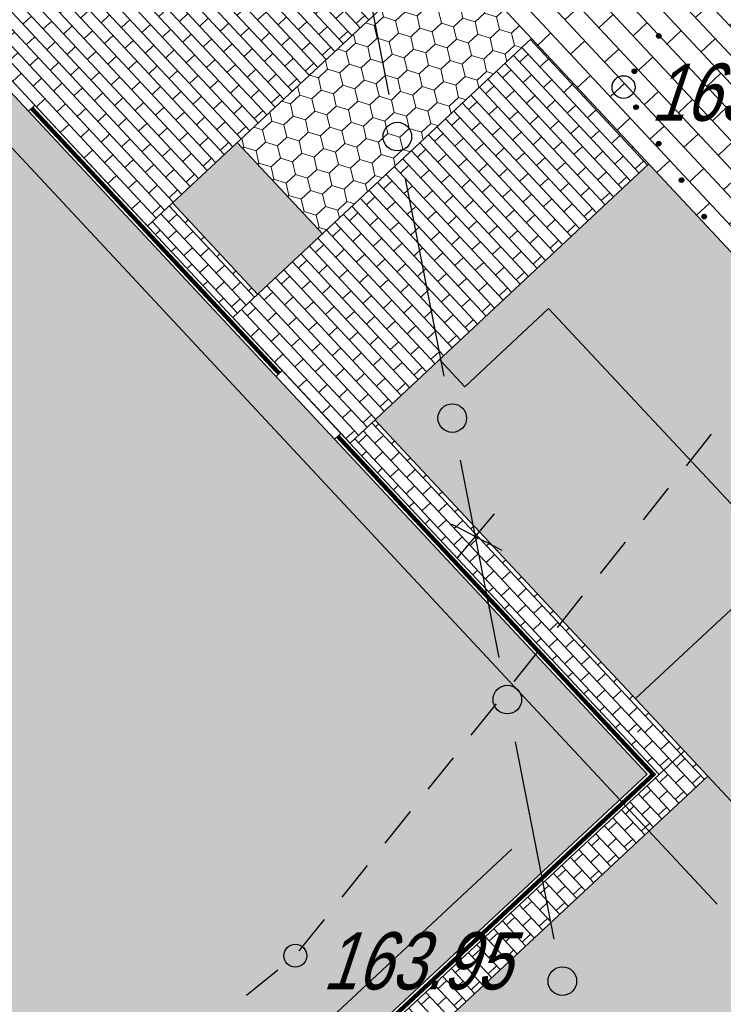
# Model space of a CAD drawing. Header units: millimetres. Extents: x 4385 to 11928, y 17253 to 36963.
# Tile 78 of 256: x 5903 to 5915, y 18568 to 18585. Entities that reach past the tile are written whole.
import ezdxf

# ---------------------------------------------------------------- set-up
doc = ezdxf.new("R2010")
doc.units = ezdxf.units.MM
doc.linetypes.add('ГП_Ботаническая_1 и 2 этап$0$ACAD_ISO04W100', pattern=[30, 24, -3, 0, -3])
for name, color, linetype, lineweight in [('Геоподоснова_34179-21 от 9.08.21$0$Горизонтали', 7, 'Continuous', 25), ('Геоподоснова_34179-21 от 9.08.21$0$Граница растительности и грунта', 7, 'Continuous', 25), ('Геоподоснова_34179-21 от 9.08.21$0$Здания', 7, 'Continuous', 25), ('Геоподоснова_34179-21 от 9.08.21$0$Кабели', 7, 'Continuous', 25), ('ГП_Ботаническая_1 и 2 этап$0$ГП_здан_проект_оси', 50, 'ГП_Ботаническая_1 и 2 этап$0$ACAD_ISO04W100', 15), ('ГП_Ботаническая_1 и 2 этап$0$ГП_тротуары', 210, 'Continuous', 9)]:
    doc.layers.add(name, color=color, linetype=linetype, lineweight=lineweight)
for name, color, linetype, lineweight, true_color in [('ГП_Ботаническая_1 и 2 этап$0$ГП_здан_проект', 7, 'Continuous', 9, 0x000000), ('ГП_Ботаническая_1 и 2 этап$0$ГП_здан_сущ_штриховка', 253, 'Continuous', 0, 0x828282), ('ГП_Ботаническая_1 и 2 этап$0$ГП_мост', 7, 'Continuous', 9, 0x000000)]:
    doc.layers.add(name, color=color, linetype=linetype, lineweight=lineweight, true_color=true_color)
for name, color, linetype, lineweight, true_color, transparency in [('ГП_Ботаническая_1 и 2 этап$0$ГП_озел_проект', 7, 'Continuous', 0, 0xc4cfab, 0.8), ('ГП_Ботаническая_1 и 2 этап$0$ГП_покр_площадки_штриховка', 7, 'Continuous', 0, 0xeba17f, 0.8), ('ГП_Ботаническая_1 и 2 этап$0$ГП_тротуары_штриховка', 7, 'Continuous', 0, 0xffffff, 0.8)]:
    doc.layers.add(name, color=color, linetype=linetype, lineweight=lineweight, true_color=true_color, transparency=transparency)
doc.styles.add('Геоподоснова_34179-21 от 9.08.21$0$Style-RUSSIAN_1251 I 0.32289', font='RUSSIAN_1251.shx', dxfattribs={"oblique": 18.5})

# ---------------------------------------------------------------- blocks, each defined once
blk = doc.blocks.new('Геоподоснова_34179-21 от 9.08.21$0$msdElementTypeShape_11')
at = {"layer": 'Геоподоснова_34179-21 от 9.08.21$0$Здания', "color": 7, "linetype": 'Continuous', "lineweight": 25}
for p, q in [((10.835, 46.197), (11.274, 46.748)), ((10.083, 45.255), (10.523, 45.807)), ((9.331, 44.314), (9.771, 44.865)), ((8.58, 43.372), (9.02, 43.923)), ((7.828, 42.43), (8.268, 42.981)), ((7.077, 41.488), (7.516, 42.039)), ((6.325, 40.546), (6.765, 41.097)), ((5.574, 39.604), (6.013, 40.155)), ((4.822, 38.662), (5.262, 39.213)), ((4.07, 37.72), (4.51, 38.271)), ((3.149, 36.947), (3.698, 37.39))]:
    blk.add_line(p, q, dxfattribs=at)
blk = doc.blocks.new('Геоподоснова_34179-21 от 9.08.21$0$msdElementTypeLineString_136')
at = {"layer": 'Геоподоснова_34179-21 от 9.08.21$0$Граница растительности и грунта', "color": 7, "linetype": 'Continuous', "lineweight": 25}
for p, q in [((0.618, 5.419), (0.648, 5.464)), ((0.618, 5.429), (0.64, 5.46)), ((0.62, 5.413), (0.655, 5.464)), ((0.62, 5.44), (0.625, 5.447)), ((0.621, 5.407), (0.661, 5.465)), ((0.624, 5.403), (0.666, 5.464)), ((0.628, 5.399), (0.671, 5.462)), ((0.631, 5.395), (0.676, 5.46)), ((0.635, 5.392), (0.68, 5.458)), ((0.64, 5.39), (0.684, 5.454)), ((0.644, 5.388), (0.687, 5.449)), ((0.65, 5.386), (0.69, 5.446)), ((0.655, 5.386), (0.693, 5.44)), ((0.662, 5.387), (0.695, 5.434)), ((0.668, 5.387), (0.697, 5.428)), ((0.678, 5.392), (0.695, 5.417)), ((0.192, 4.802), (0.223, 4.846)), ((0.192, 4.811), (0.214, 4.843)), ((0.194, 4.796), (0.229, 4.847)), ((0.194, 4.822), (0.199, 4.83)), ((0.196, 4.79), (0.235, 4.847)), ((0.199, 4.785), (0.241, 4.846)), ((0.202, 4.781), (0.245, 4.844)), ((0.206, 4.778), (0.25, 4.842)), ((0.209, 4.774), (0.255, 4.84)), ((0.214, 4.772), (0.258, 4.836)), ((0.219, 4.77), (0.261, 4.832)), ((0.224, 4.769), (0.265, 4.828)), ((0.23, 4.769), (0.267, 4.823)), ((0.236, 4.769), (0.269, 4.817)), ((0.243, 4.769), (0.271, 4.811)), ((0.252, 4.775), (0.269, 4.8)), ((0.25, 4.141), (0.221, 4.187)), ((0.241, 4.145), (0.221, 4.178)), ((0.256, 4.141), (0.223, 4.193)), ((0.262, 4.14), (0.225, 4.199)), ((0.232, 4.151), (0.227, 4.159)), ((0.268, 4.141), (0.229, 4.204)), ((0.273, 4.143), (0.232, 4.207)), ((0.277, 4.144), (0.236, 4.211)), ((0.282, 4.146), (0.24, 4.214)), ((0.286, 4.15), (0.245, 4.216)), ((0.289, 4.153), (0.25, 4.217)), ((0.293, 4.157), (0.255, 4.219)), ((0.295, 4.163), (0.26, 4.219)), ((0.297, 4.169), (0.267, 4.218)), ((0.3, 4.175), (0.273, 4.217)), ((0.299, 4.186), (0.283, 4.211)), ((0.646, 3.505), (0.618, 3.55)), ((0.638, 3.509), (0.618, 3.541)), ((0.652, 3.504), (0.62, 3.556)), ((0.659, 3.503), (0.622, 3.563)), ((0.628, 3.515), (0.623, 3.522)), ((0.664, 3.504), (0.625, 3.567)), ((0.669, 3.506), (0.629, 3.57)), ((0.674, 3.508), (0.632, 3.574)), ((0.678, 3.509), (0.636, 3.577)), ((0.682, 3.513), (0.641, 3.579)), ((0.686, 3.516), (0.646, 3.58)), ((0.689, 3.521), (0.651, 3.582)), ((0.692, 3.526), (0.657, 3.582)), ((0.694, 3.532), (0.663, 3.581)), ((0.696, 3.538), (0.67, 3.58)), ((0.695, 3.549), (0.679, 3.575)), ((1.055, 2.866), (1.018, 2.926)), ((1.06, 2.867), (1.021, 2.93)), ((1.065, 2.869), (1.025, 2.934)), ((1.07, 2.871), (1.029, 2.937)), ((1.075, 2.873), (1.033, 2.941)), ((1.078, 2.876), (1.037, 2.942)), ((1.082, 2.88), (1.043, 2.943)), ((1.085, 2.884), (1.047, 2.945)), ((1.088, 2.889), (1.053, 2.945)), ((1.09, 2.895), (1.06, 2.944)), ((1.092, 2.901), (1.066, 2.944)), ((1.091, 2.912), (1.075, 2.938)), ((1.042, 2.868), (1.014, 2.914)), ((1.034, 2.872), (1.014, 2.904)), ((1.049, 2.867), (1.016, 2.92)), ((1.024, 2.878), (1.02, 2.886)), ((1.439, 2.231), (1.41, 2.277)), ((1.43, 2.235), (1.41, 2.268)), ((1.445, 2.23), (1.412, 2.283)), ((1.452, 2.23), (1.415, 2.289)), ((1.421, 2.241), (1.416, 2.249)), ((1.457, 2.231), (1.418, 2.293)), ((1.462, 2.232), (1.421, 2.297)), ((1.466, 2.234), (1.425, 2.3)), ((1.471, 2.236), (1.429, 2.304)), ((1.475, 2.239), (1.434, 2.306)), ((1.479, 2.243), (1.439, 2.307)), ((1.482, 2.247), (1.444, 2.308)), ((1.484, 2.253), (1.45, 2.309)), ((1.487, 2.259), (1.456, 2.308)), ((1.489, 2.265), (1.462, 2.307)), ((1.488, 2.276), (1.472, 2.301))]:
    blk.add_line(p, q, dxfattribs=at)
for centre in [(0.657, 5.425), (0.231, 4.808), (0.26, 4.18), (0.656, 3.543), (1.053, 2.906), (1.449, 2.269)]:
    blk.add_circle(centre, 0.04, dxfattribs=at)
blk = doc.blocks.new('Геоподоснова_34179-21 от 9.08.21$0$PIKET_472')
at = {"layer": 'Геоподоснова_34179-21 от 9.08.21$0$Горизонтали', "color": 7, "linetype": 'Continuous', "lineweight": 25}
blk.add_arc((0, 0), 0.2, 0, 360, dxfattribs=at)
blk = doc.blocks.new('Геоподоснова_34179-21 от 9.08.21$0$PIKET_474')
at = {"layer": 'Геоподоснова_34179-21 от 9.08.21$0$Горизонтали', "color": 7, "linetype": 'Continuous', "lineweight": 25}
blk.add_arc((0, 0), 0.2, 0, 360, dxfattribs=at)
blk = doc.blocks.new('Геоподоснова_34179-21 от 9.08.21$0$msdElementTypeLineString_853')
at = {"layer": 'Геоподоснова_34179-21 от 9.08.21$0$Кабели', "color": 10, "linetype": 'Continuous', "lineweight": 25}
for p, q in [((10.766, 36.141), (10.093, 39.588)), ((12.687, 26.303), (12.014, 29.75)), ((13.648, 21.384), (12.975, 24.831))]:
    blk.add_line(p, q, dxfattribs=at)
at = {"layer": 'Геоподоснова_34179-21 от 9.08.21$0$Кабели', "color": 10, "linetype": 'Continuous', "lineweight": 25, "flags": 128}
blk.add_lwpolyline([(11.727, 31.222), (11.19, 33.97), (11.053, 34.669)], dxfattribs=at)
at = {"layer": 'Геоподоснова_34179-21 от 9.08.21$0$Кабели', "color": 10, "linetype": 'Continuous', "lineweight": 25}
for centre in [(10.91, 35.405), (11.87, 30.486), (12.831, 25.567), (13.792, 20.648)]:
    blk.add_circle(centre, 0.25, dxfattribs=at)
blk = doc.blocks.new('Геоподоснова_34179-21 от 9.08.21$0$msdElementTypeLineString_854')
at = {"layer": 'Геоподоснова_34179-21 от 9.08.21$0$Кабели', "color": 1, "linetype": 'Continuous', "lineweight": 25}
for p, q in [((12.122, 28.206), (12.766, 28.972)), ((12.005, 28.795), (12.893, 28.334))]:
    blk.add_line(p, q, dxfattribs=at)
blk = doc.blocks.new('Геоподоснова_34179-21 от 9.08.21$0$msdElementTypeMultiLine_527')
at = {"layer": 'Геоподоснова_34179-21 от 9.08.21$0$Кабели', "color": 1, "linetype": 'Continuous', "lineweight": 25}
for name, p in [('Геоподоснова_34179-21 от 9.08.21$0$msdElementTypeLineString_854', (0, 0)), ('Геоподоснова_34179-21 от 9.08.21$0$msdElementTypeLineString_853', (0.157, 0.157))]:
    blk.add_blockref(name, p, dxfattribs=at)
blk = doc.blocks.new('Геоподоснова_34179-21 от 9.08.21')
at = {"layer": 'Геоподоснова_34179-21 от 9.08.21$0$Горизонтали', "color": 7, "linetype": 'Continuous', "lineweight": 25}
for name, p in [('Геоподоснова_34179-21 от 9.08.21$0$PIKET_474', (5913.706, 18584.21)), ('Геоподоснова_34179-21 от 9.08.21$0$PIKET_472', (5907.973, 18569.032))]:
    blk.add_blockref(name, p, dxfattribs=at)
at = {"layer": 'Геоподоснова_34179-21 от 9.08.21$0$Граница растительности и грунта', "color": 7, "linetype": 'Continuous', "lineweight": 25}
blk.add_blockref('Геоподоснова_34179-21 от 9.08.21$0$msdElementTypeLineString_136', (5913.665, 18579.679), dxfattribs=at)
at = {"layer": 'Геоподоснова_34179-21 от 9.08.21$0$Здания', "color": 7, "linetype": 'Continuous', "lineweight": 25}
blk.add_blockref('Геоподоснова_34179-21 от 9.08.21$0$msdElementTypeShape_11', (5903.97, 18531.396), dxfattribs=at)
at = {"layer": 'Геоподоснова_34179-21 от 9.08.21$0$Кабели', "color": 10, "linetype": 'Continuous', "lineweight": 25}
blk.add_blockref('Геоподоснова_34179-21 от 9.08.21$0$msdElementTypeMultiLine_527', (5898.688, 18547.783), dxfattribs=at)
at = {"layer": 'Геоподоснова_34179-21 от 9.08.21$0$Горизонтали', "color": 7, "linetype": 'Continuous', "lineweight": 25, "style": 'Геоподоснова_34179-21 от 9.08.21$0$Style-RUSSIAN_1251 I 0.32289', "oblique": 18.5, "width": 0.799996}
for s, p in [('163.66', (5914.177, 18583.622)), ('163.95', (5908.444, 18568.443))]:
    blk.add_text(s, height=1, dxfattribs=at).set_placement(p)
blk = doc.blocks.new('ГП_Ботаническая_1 и 2 этап$0$Мост')
at = {"layer": 'ГП_Ботаническая_1 и 2 этап$0$ГП_мост', "true_color": 0x939598}
h = blk.add_hatch(color=252, dxfattribs=at)
h.dxf.hatch_style = 1
edge = h.paths.add_edge_path()
edge.add_arc((5942.192, 18569.634), 0.189, 0, 360)
edge = h.paths.add_edge_path()
edge.add_arc((5941.991, 18573.599), 0.189, 0, 360)
edge = h.paths.add_edge_path()
edge.add_arc((5892.036, 18522.275), 0.189, 0, 360)
edge = h.paths.add_edge_path()
edge.add_arc((5893.039, 18526.07), 0.189, 0, 360)
edge = h.paths.add_edge_path()
edge.add_arc((5889.574, 18525.329), 0.189, 0, 360)
edge = h.paths.add_edge_path()
edge.add_arc((5890.666, 18528.715), 0.189, 0, 360)
edge = h.paths.add_edge_path()
edge.add_arc((5893.612, 18530.311), 0.189, 0, 360)
edge = h.paths.add_edge_path()
edge.add_arc((5889.991, 18537.598), 0.189, 0, 360)
edge = h.paths.add_edge_path()
edge.add_arc((5887.335, 18540.675), 0.189, 0, 360)
edge = h.paths.add_edge_path()
edge.add_arc((5890.894, 18543.51), 0.189, 0, 360)
edge = h.paths.add_edge_path()
edge.add_arc((5890.496, 18547.501), 0.189, 0, 360)
edge = h.paths.add_edge_path()
edge.add_arc((5905.472, 18541.716), 0.189, 0, 360)
edge = h.paths.add_edge_path()
edge.add_arc((5909.533, 18540.147), 0.189, 0, 360)
edge = h.paths.add_edge_path()
edge.add_arc((5916.569, 18542.532), 0.189, 0, 360)
edge = h.paths.add_edge_path()
edge.add_arc((5920.103, 18544.48), 0.189, 0, 360)
edge = h.paths.add_edge_path()
edge.add_arc((5923.728, 18548.459), 0.189, 0, 360)
edge = h.paths.add_edge_path()
edge.add_arc((5925.962, 18553.08), 0.189, 0, 360)
edge = h.paths.add_edge_path()
edge.add_arc((5927.259, 18557.532), 0.189, 0, 360)
edge = h.paths.add_edge_path()
edge.add_arc((5929.147, 18561.126), 0.189, 0, 360)
edge = h.paths.add_edge_path()
edge.add_arc((5933.625, 18563.177), 0.189, 0, 360)
edge = h.paths.add_edge_path()
edge.add_arc((5936.912, 18563.27), 0.189, 0, 360)
edge = h.paths.add_edge_path()
edge.add_arc((5938.981, 18561.498), 0.189, 0, 360)
edge = h.paths.add_edge_path()
edge.add_arc((5943.798, 18564.843), 0.189, 0, 360)
edge = h.paths.add_edge_path()
edge.add_arc((5938.653, 18566.365), 0.189, 0, 360)
edge = h.paths.add_edge_path()
edge.add_arc((5946.403, 18570.622), 0.189, 0, 360)
edge = h.paths.add_edge_path()
edge.add_arc((5946.727, 18575.524), 0.189, 0, 360)
edge = h.paths.add_edge_path()
edge.add_arc((5945.193, 18575.293), 0.189, 0, 360)
edge = h.paths.add_edge_path()
edge.add_arc((5942.305, 18577.04), 0.189, 0, 360)
edge = h.paths.add_edge_path()
edge.add_arc((5944.684, 18579.228), 0.189, 0, 360)
edge = h.paths.add_edge_path()
edge.add_arc((5946.903, 18580.816), 0.189, 0, 360)
edge = h.paths.add_edge_path()
edge.add_arc((5949.424, 18581.362), 0.189, 0, 360)
edge = h.paths.add_edge_path()
edge.add_arc((5951.724, 18581.306), 0.189, 0, 360)
edge = h.paths.add_edge_path()
edge.add_arc((5960.046, 18585.285), 0.189, 0, 360)
edge = h.paths.add_edge_path()
edge.add_arc((5958.626, 18586.859), 0.189, 0, 360)
edge = h.paths.add_edge_path()
edge.add_arc((5963.787, 18587.061), 0.189, 0, 360)
edge = h.paths.add_edge_path()
edge.add_arc((5963.827, 18589.972), 0.189, 0, 360)
edge = h.paths.add_edge_path()
edge.add_arc((5963.901, 18592.099), 0.189, 0, 360)
edge = h.paths.add_edge_path()
edge.add_arc((5962.721, 18593.364), 0.189, 0, 360)
edge = h.paths.add_edge_path()
edge.add_arc((5966.727, 18597.097), 0.189, 0, 360)
edge = h.paths.add_edge_path()
edge.add_arc((5957.871, 18598.564), 0.189, 0, 360)
edge = h.paths.add_edge_path()
edge.add_arc((5961.871, 18602.302), 0.189, 0, 360)
edge = h.paths.add_edge_path()
edge.add_arc((5965.868, 18606.022), 0.189, 0, 360)
edge = h.paths.add_edge_path()
edge.add_arc((5967.234, 18608.534), 0.189, 0, 360)
edge = h.paths.add_edge_path()
edge.add_arc((5968.257, 18607.437), 0.189, 0, 360)
edge = h.paths.add_edge_path()
edge.add_arc((5970.122, 18611.228), 0.189, 0, 360)
edge = h.paths.add_edge_path()
edge.add_arc((5971.146, 18610.131), 0.189, 0, 360)
edge = h.paths.add_edge_path()
edge.add_arc((5974.351, 18606.694), 0.189, 0, 360)
edge = h.paths.add_edge_path()
edge.add_arc((5975.374, 18605.597), 0.189, 0, 360)
edge = h.paths.add_edge_path()
edge.add_arc((5971.463, 18604), 0.189, 0, 360)
edge = h.paths.add_edge_path()
edge.add_arc((5972.486, 18602.903), 0.189, 0, 360)
edge = h.paths.add_edge_path()
edge.add_arc((5970.717, 18600.823), 0.189, 0, 360)
edge = h.paths.add_edge_path()
edge.add_arc((5941.631, 18559.164), 0.163, 223.0478, 403.0478)
edge.add_arc((5941.631, 18559.164), 0.163, 43.0478, 223.0478)
edge = h.paths.add_edge_path()
edge.add_arc((5942.918, 18561.665), 0.163, 223.0478, 403.0478)
edge.add_arc((5942.918, 18561.665), 0.163, 43.0478, 223.0478)
edge = h.paths.add_edge_path()
edge.add_arc((5945.3, 18560.193), 0.163, 223.0478, 403.0478)
edge.add_arc((5945.3, 18560.193), 0.163, 43.0478, 223.0478)
edge = h.paths.add_edge_path()
edge.add_arc((5948.429, 18561.496), 0.163, 43.0478, 223.0478)
edge.add_arc((5948.429, 18561.496), 0.163, 223.0478, 403.0478)
edge = h.paths.add_edge_path()
edge.add_arc((5949.966, 18563.616), 0.163, 43.0478, 223.0478)
edge.add_arc((5949.966, 18563.616), 0.163, 223.0478, 403.0478)
edge = h.paths.add_edge_path()
edge.add_arc((5947, 18566.006), 0.163, 223.0478, 403.0478)
edge.add_arc((5947, 18566.006), 0.163, 43.0478, 223.0478)
edge = h.paths.add_edge_path()
edge.add_arc((5945.802, 18562.815), 0.188, 223.005, 403.005)
edge.add_arc((5945.802, 18562.815), 0.188, 43.005, 223.005)
edge = h.paths.add_edge_path()
edge.add_line((5945.635, 18562.908), (5944.492, 18563.549))
blk = doc.blocks.new('ГП_Ботаническая_1 и 2 этап')
at = {"layer": 'ГП_Ботаническая_1 и 2 этап$0$ГП_здан_сущ_штриховка'}
h = blk.add_hatch(color=256, dxfattribs=at)
h.dxf.hatch_style = 1
h.paths.add_polyline_path([(5893.662, 18564.727), (5892.014, 18566.493), (5889.711, 18564.344), (5887.363, 18566.862), (5885.097, 18569.291), (5883.507, 18570.996), (5879.559, 18575.229), (5877.58, 18577.35), (5877.41, 18577.533), (5874.035, 18581.152), (5871.428, 18583.947), (5866.573, 18589.152), (5865.777, 18590.019), (5882.737, 18605.851), (5889.022, 18599.112), (5903.311, 18583.791), (5908.659, 18578.058), (5914.119, 18572.204), (5905.212, 18563.896), (5902.62, 18566.675), (5896.857, 18561.3)])
h.paths.add_polyline_path([(5944.637, 18641.526), (5943.614, 18642.623), (5940.016, 18646.481), (5936.76, 18643.462), (5924.3, 18631.823), (5948.661, 18605.704), (5950.124, 18607.068), (5951.078, 18606.045), (5952.67, 18604.338), (5951.212, 18602.982), (5954.413, 18599.537), (5961.284, 18605.945), (5962.673, 18607.241), (5970.129, 18614.194), (5967.012, 18617.536), (5964.8, 18615.473), (5963.122, 18617.272), (5962.207, 18618.253), (5964.419, 18620.316), (5961.688, 18623.244), (5952.685, 18632.897)])
h.paths.add_polyline_path([(5928.11, 18648.271), (5916.621, 18637.535), (5904.565, 18650.461), (5903.056, 18652.079), (5902.887, 18652.26), (5897.266, 18658.287), (5894.065, 18661.719), (5896.127, 18663.643), (5890.255, 18669.939), (5895.162, 18674.516), (5892.52, 18677.348), (5893.14, 18677.925), (5897.438, 18681.934), (5902.553, 18686.648), (5906.697, 18682.205), (5913.814, 18674.574), (5921.147, 18666.712), (5933.594, 18653.366)])
at = {"layer": 'ГП_Ботаническая_1 и 2 этап$0$ГП_озел_проект', "true_color": 0x4d4d4d}
h = blk.add_hatch(dxfattribs=at)
h.set_pattern_fill('HONEY', color=251, scale=0.07, angle=43.004992)
h.paths.add_polyline_path([(5912.098, 18585.061), (5910.614, 18586.653), (5906.955, 18583.241), (5908.445, 18581.644)])
at = {"layer": 'ГП_Ботаническая_1 и 2 этап$0$ГП_озел_проект'}
h = blk.add_hatch(color=256, dxfattribs=at)
h.dxf.hatch_style = 1
h.paths.add_polyline_path([(5908.445, 18581.644), (5906.955, 18583.241), (5905.826, 18582.187), (5907.317, 18580.589)])
at = {"layer": 'ГП_Ботаническая_1 и 2 этап$0$ГП_озел_проект', "true_color": 0x4d4d4d}
h = blk.add_hatch(dxfattribs=at)
h.set_pattern_fill('HONEY', color=251, scale=0.07, angle=43.005)
h.set_pattern_definition([(86.01, (5908.44318, 18566.49328), (-0.1688105, 0.3459598), [0.22225, -0.4445]), (206.01, (5908.44318, 18566.49328), (-0.2152047, -0.3191741), [0.22225, -0.4445]), (146.01, (5908.44318, 18566.49328), (-0.3840153, 0.0267857), [-0.4445, 0.22225])])
h.paths.add_polyline_path([(5910.491, 18579.45), (5914.145, 18582.867), (5925.719, 18570.46), (5902.929, 18549.204), (5898.168, 18554.328), (5899.481, 18555.555), (5901.517, 18553.357), (5918.202, 18568.918), (5913.912, 18573.526), (5916.505, 18575.941), (5912.394, 18580.336), (5910.935, 18578.975)])
at = {"layer": 'ГП_Ботаническая_1 и 2 этап$0$ГП_озел_проект'}
h = blk.add_hatch(color=256, dxfattribs=at)
h.dxf.hatch_style = 1
h.paths.add_polyline_path([(5912.397, 18580.339), (5910.935, 18578.974), (5910.491, 18579.449), (5909.363, 18578.395), (5913.912, 18573.526), (5916.505, 18575.941)])
h = blk.add_hatch(color=256, dxfattribs=at)
h.dxf.hatch_style = 1
h.paths.add_polyline_path([(5918.202, 18568.918), (5915.177, 18572.172), (5905.168, 18562.836), (5904.758, 18563.275), (5897.138, 18556.168), (5894.944, 18558.521), (5894.576, 18558.178), (5898.163, 18554.324), (5899.481, 18555.555), (5901.521, 18553.361)])
h.paths.add_polyline_path([(5905.851, 18558.19, -0.037589), (5904.501, 18556.743, -0.305781), (5901.03, 18556.058, -0.495667), (5900.567, 18558.186, -0.206196), (5902.657, 18559.234), (5905.363, 18559.348, -0.642061)], flags=16)
h.paths.add_polyline_path([(5905.022, 18557.984, -0.024396), (5904.154, 18557.103, -0.305828), (5901.234, 18556.515, -0.493107), (5900.948, 18557.863, -0.205974), (5902.682, 18558.735), (5904.628, 18558.816, -0.662977)], flags=0)
h.paths.add_polyline_path([(5904.132, 18557.773, -0.009243), (5903.806, 18557.462, -0.267566), (5901.727, 18556.876, -0.597949), (5901.513, 18557.731, -0.170627), (5902.708, 18558.235), (5903.908, 18558.286, -0.685384)], flags=16)
h.paths.add_polyline_path([(5905.363, 18559.348), (5902.657, 18559.234, 0.206196), (5900.567, 18558.186, 0.495667), (5901.03, 18556.058, 0.305781), (5904.501, 18556.743, 0.037589), (5905.851, 18558.19, 0.642061)], flags=16)
h.paths.add_polyline_path([(5904.758, 18563.275), (5904.599, 18563.446), (5899.875, 18561.342), (5897.138, 18556.168)], flags=17)
h.paths.add_polyline_path([(5902.564, 18565.628), (5901.732, 18564.852), (5899.875, 18561.342), (5904.599, 18563.446)], flags=17)
h.paths.add_polyline_path([(5901.732, 18564.852), (5897.238, 18560.661), (5896.224, 18559.715), (5899.875, 18561.342)], flags=17)
h.paths.add_polyline_path([(5899.875, 18561.342), (5896.224, 18559.715), (5894.944, 18558.521), (5897.138, 18556.168)], flags=17)
at = {"layer": 'ГП_Ботаническая_1 и 2 этап$0$ГП_покр_площадки_штриховка', "true_color": 0x000000}
h = blk.add_hatch(dxfattribs=at)
h.set_pattern_fill('AR-SAND', color=18, scale=0.03, angle=29)
edge = h.paths.add_edge_path()
edge.add_arc((5973.15, 18618.935), 55.831, 200.7125, 202.3505, ccw=False)
edge.add_arc((5990.628, 18621.965), 73.328, 190.95422, 198.09626, ccw=False)
edge.add_line((5918.636, 18608.031), (5907.337, 18597.493))
edge.add_line((5907.337, 18597.493), (5913.422, 18590.969))
edge.add_line((5913.422, 18590.969), (5923.726, 18595.522))
edge.add_arc((5925.584, 18599.621), 4.5, 205.2126, 245.6159, ccw=False)
h.paths.add_polyline_path([(5917.073, 18604.407), (5917.572, 18603.887), (5918.037, 18603.348)], flags=16)
edge = h.paths.add_edge_path()
edge.add_line((5933.023, 18583.845), (5931.948, 18585.015))
edge.add_line((5931.948, 18585.015), (5935.271, 18588.182))
edge.add_arc((5932.239, 18591.227), 4.297, 314.8745, 352.1256)
edge.add_arc((5932.2, 18591.24), 4.338, 352.0371, 381.6019)
edge.add_line((5936.233, 18592.836), (5940.558, 18596.783))
edge.add_line((5940.558, 18596.783), (5937.963, 18599.57))
edge.add_arc((5936.691, 18598.423), 1.712, -316.1152, 42.0528, ccw=False)
edge.add_line((5937.925, 18599.61), (5935.344, 18602.381))
edge.add_line((5935.344, 18602.381), (5928.75, 18596.422))
edge.add_line((5928.75, 18596.422), (5925.203, 18589.634))
edge.add_line((5925.203, 18589.634), (5924.558, 18588.411))
edge.add_line((5924.558, 18588.411), (5921.399, 18582.417))
edge.add_line((5921.399, 18582.417), (5926.133, 18577.341))
edge.add_line((5926.133, 18577.341), (5927.323, 18578.454))
edge.add_line((5927.323, 18578.454), (5928.942, 18576.713))
edge.add_line((5928.942, 18576.713), (5933.443, 18580.919))
edge.add_line((5933.443, 18580.919), (5931.745, 18582.725))
edge.add_line((5931.745, 18582.725), (5933.023, 18583.845))
edge = h.paths.add_edge_path()
edge.add_line((5925.203, 18589.634), (5928.75, 18596.422))
edge.add_arc((5925.584, 18599.621), 4.5, 298.1688, 314.7025, ccw=False)
edge.add_arc((5925.584, 18599.621), 4.5, 245.6159, 298.1688, ccw=False)
edge.add_line((5923.726, 18595.522), (5913.422, 18590.969))
edge.add_line((5913.422, 18590.969), (5921.399, 18582.417))
edge.add_line((5921.399, 18582.417), (5924.558, 18588.411))
edge.add_line((5924.558, 18588.411), (5925.203, 18589.634))
at = {"layer": 'ГП_Ботаническая_1 и 2 этап$0$ГП_тротуары_штриховка', "true_color": 0x333333}
h = blk.add_hatch(dxfattribs=at)
h.set_pattern_fill('AR-BRSTD', color=250, scale=0.005, angle=313)
h.set_pattern_definition([(313, (-162.6569, 189.13218), (0.247716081, 0.2309989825), []), (43, (-162.6569, 189.1322), (-0.098739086, 0.602526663), [0.338709, -0.338709])])
edge = h.paths.add_edge_path()
edge.add_line((5956.748, 18588.244), (5959.677, 18590.976))
edge.add_line((5959.677, 18590.976), (5958.17, 18592.592))
edge.add_line((5958.17, 18592.592), (5959.888, 18594.194))
edge.add_line((5959.888, 18594.194), (5977.442, 18610.566))
edge.add_line((5977.442, 18610.566), (5973.384, 18614.917))
edge.add_line((5973.384, 18614.917), (5970.204, 18611.951))
edge.add_line((5970.204, 18611.951), (5957.202, 18599.824))
edge.add_line((5957.202, 18599.824), (5951.194, 18594.22))
edge.add_line((5951.194, 18594.22), (5948.872, 18596.71))
edge.add_line((5948.872, 18596.71), (5931.774, 18615.042))
edge.add_line((5931.774, 18615.042), (5921.398, 18626.167))
edge.add_line((5921.398, 18626.167), (5918.334, 18629.453))
edge.add_line((5918.334, 18629.453), (5940.543, 18650.129))
edge.add_line((5940.543, 18650.129), (5940.541, 18650.131))
edge.add_line((5940.541, 18650.131), (5937.675, 18653.202))
edge.add_line((5937.675, 18653.202), (5915.483, 18632.543))
edge.add_line((5915.483, 18632.543), (5912.793, 18635.428))
edge.add_line((5912.793, 18635.428), (5891.818, 18657.922))
edge.add_line((5891.818, 18657.922), (5879.104, 18671.557))
edge.add_line((5879.104, 18671.557), (5873.521, 18668.711))
edge.add_line((5873.521, 18668.711), (5888.081, 18653.097))
edge.add_line((5888.081, 18653.097), (5907.22, 18632.572))
edge.add_line((5907.22, 18632.572), (5908.838, 18630.837))
edge.add_line((5908.838, 18630.837), (5909.255, 18630.389))
edge.add_line((5909.255, 18630.389), (5916.661, 18622.45))
edge.add_line((5916.661, 18622.45), (5927.047, 18611.314))
edge.add_line((5927.047, 18611.314), (5939.611, 18597.843))
edge.add_line((5939.611, 18597.843), (5940.558, 18596.783))
edge.add_line((5940.558, 18596.783), (5940.849, 18596.379))
edge.add_line((5940.849, 18596.379), (5941.448, 18595.41))
edge.add_line((5941.448, 18595.41), (5941.645, 18595.037))
edge.add_line((5941.645, 18595.037), (5941.952, 18594.353))
edge.add_line((5941.952, 18594.353), (5942.232, 18593.553))
edge.add_line((5942.232, 18593.553), (5942.421, 18592.853))
edge.add_line((5942.421, 18592.853), (5942.622, 18591.648))
edge.add_line((5942.622, 18591.648), (5942.663, 18590.114))
edge.add_line((5942.663, 18590.114), (5942.629, 18589.659))
edge.add_line((5942.629, 18589.659), (5942.325, 18587.988))
edge.add_line((5942.325, 18587.988), (5942.091, 18587.252))
edge.add_line((5942.091, 18587.252), (5941.483, 18585.889))
edge.add_line((5941.483, 18585.889), (5940.746, 18584.726))
edge.add_line((5940.746, 18584.726), (5940.107, 18583.919))
edge.add_line((5940.107, 18583.919), (5939.133, 18582.963))
edge.add_line((5939.133, 18582.963), (5936.276, 18580.306))
edge.add_line((5936.276, 18580.306), (5936.272, 18580.303))
edge.add_line((5936.272, 18580.303), (5933.643, 18577.85))
edge.add_line((5933.643, 18577.85), (5927.913, 18572.506))
edge.add_line((5927.913, 18572.506), (5925.719, 18570.46))
edge.add_line((5925.719, 18570.46), (5902.929, 18549.204))
edge.add_line((5902.929, 18549.204), (5900.038, 18546.508))
edge.add_line((5900.038, 18546.508), (5898.029, 18544.634))
edge.add_line((5898.029, 18544.634), (5880.649, 18528.461))
edge.add_arc((5874.496, 18535.023), 8.996, 301.4164, 313.1542, ccw=False)
edge.add_line((5879.185, 18527.346), (5880.572, 18520.218))
edge.add_line((5880.572, 18520.218), (5903.536, 18541.636))
edge.add_line((5903.536, 18541.636), (5934.661, 18570.666))
edge.add_line((5934.661, 18570.666), (5940.352, 18575.973))
edge.add_line((5940.352, 18575.973), (5947.694, 18568.101))
edge.add_line((5947.694, 18568.101), (5949.632, 18569.908))
edge.add_spline(control_points=[(5949.632, 18569.908), (5949.584, 18570.003), (5949.537, 18570.099), (5949.428, 18570.336), (5949.366, 18570.478), (5949.25, 18570.763), (5949.196, 18570.906), (5949.094, 18571.195), (5949.047, 18571.34), (5948.961, 18571.63), (5948.922, 18571.775), (5948.851, 18572.066), (5948.819, 18572.212), (5948.764, 18572.502), (5948.74, 18572.647), (5948.701, 18572.936), (5948.686, 18573.08), (5948.663, 18573.366), (5948.656, 18573.508), (5948.649, 18573.79), (5948.65, 18573.93), (5948.66, 18574.207), (5948.669, 18574.344), (5948.695, 18574.614), (5948.712, 18574.748), (5948.755, 18575.01), (5948.781, 18575.14), (5948.84, 18575.394), (5948.873, 18575.519), (5948.949, 18575.764), (5948.99, 18575.883), (5949.081, 18576.117), (5949.131, 18576.231), (5949.238, 18576.453), (5949.295, 18576.561), (5949.417, 18576.77), (5949.482, 18576.872), (5949.618, 18577.067), (5949.69, 18577.161), (5949.841, 18577.342), (5949.92, 18577.428), (5950.085, 18577.593), (5950.17, 18577.672), (5950.348, 18577.82), (5950.44, 18577.89), (5950.599, 18578.001), (5950.665, 18578.043), (5950.732, 18578.084), (5950.772, 18578.108), (5950.813, 18578.132), (5950.955, 18578.211), (5951.058, 18578.262), (5951.27, 18578.355), (5951.378, 18578.397), (5951.598, 18578.471), (5951.71, 18578.503), (5951.938, 18578.558), (5952.054, 18578.581), (5952.289, 18578.616), (5952.408, 18578.629), (5952.649, 18578.645), (5952.77, 18578.648), (5953.016, 18578.645), (5953.139, 18578.638), (5953.388, 18578.615), (5953.513, 18578.599), (5953.764, 18578.557), (5953.89, 18578.531), (5954.142, 18578.471), (5954.269, 18578.435), (5954.521, 18578.356), (5954.648, 18578.312), (5954.9, 18578.214), (5955.025, 18578.161), (5955.276, 18578.046), (5955.4, 18577.984), (5955.648, 18577.851), (5955.771, 18577.781), (5956.014, 18577.632), (5956.135, 18577.554), (5956.374, 18577.389), (5956.492, 18577.303), (5956.726, 18577.123), (5956.841, 18577.029), (5956.991, 18576.901), (5957.027, 18576.869), (5957.063, 18576.837)], knot_values=[5.123829, 5.123829, 5.123829, 5.123829, 5.168652, 5.168652, 5.234039, 5.234039, 5.299426, 5.299426, 5.364813, 5.364813, 5.430201, 5.430201, 5.495588, 5.495588, 5.560975, 5.560975, 5.626362, 5.626362, 5.69175, 5.69175, 5.757137, 5.757137, 5.822524, 5.822524, 5.887911, 5.887911, 5.953299, 5.953299, 6.018686, 6.018686, 6.084073, 6.084073, 6.14946, 6.14946, 6.214848, 6.214848, 6.280235, 6.280235, 6.345622, 6.345622, 6.41101, 6.41101, 6.476397, 6.476397, 6.541784, 6.541784, 6.586381, 6.586381, 6.586381, 6.613179, 6.613179, 6.678566, 6.678566, 6.743954, 6.743954, 6.809341, 6.809341, 6.874728, 6.874728, 6.940116, 6.940116, 7.005503, 7.005503, 7.07089, 7.07089, 7.136277, 7.136277, 7.201665, 7.201665, 7.267052, 7.267052, 7.332439, 7.332439, 7.397826, 7.397826, 7.463214, 7.463214, 7.528601, 7.528601, 7.593988, 7.593988, 7.659375, 7.659375, 7.724763, 7.724763, 7.745737, 7.745737, 7.745737, 7.745737], degree=3, periodic=0)
edge.add_line((5957.063, 18576.837), (5957.809, 18577.534))
edge.add_line((5957.809, 18577.534), (5965.281, 18569.473))
edge.add_line((5965.281, 18569.473), (5965.692, 18569.857))
edge.add_line((5965.692, 18569.857), (5990.036, 18543.757))
edge.add_line((5990.036, 18543.757), (5998.097, 18535.113))
edge.add_line((5998.097, 18535.113), (6002.486, 18539.229))
edge.add_line((6002.486, 18539.229), (5999.373, 18542.566))
edge.add_line((5999.373, 18542.566), (6009.485, 18552.003))
edge.add_line((6009.485, 18552.003), (6012.193, 18554.535))
edge.add_line((6012.193, 18554.535), (6012.983, 18553.688))
edge.add_line((6012.983, 18553.688), (6015.413, 18555.958))
edge.add_line((6015.413, 18555.958), (6014.626, 18556.801))
edge.add_line((6014.626, 18556.801), (6018.571, 18560.482))
edge.add_line((6018.571, 18560.482), (6018.926, 18560.803))
edge.add_line((6018.926, 18560.803), (6019.292, 18561.097))
edge.add_line((6019.292, 18561.097), (6019.618, 18561.28))
edge.add_line((6019.618, 18561.28), (6020.31, 18560.535))
edge.add_line((6020.31, 18560.535), (6025.821, 18565.673))
edge.add_line((6025.821, 18565.673), (6020.672, 18571.193))
edge.add_line((6020.672, 18571.193), (6017.192, 18567.947))
edge.add_line((6017.192, 18567.947), (6018.681, 18566.349))
edge.add_line((6018.681, 18566.349), (6015.693, 18563.574))
edge.add_line((6015.693, 18563.574), (6006.603, 18555.092))
edge.add_line((6006.603, 18555.092), (5996.48, 18545.644))
edge.add_line((5996.48, 18545.644), (5990.988, 18551.533))
edge.add_line((5990.988, 18551.533), (5963.992, 18580.478))
edge.add_line((5963.992, 18580.478), (5956.748, 18588.244))
h = blk.add_hatch(dxfattribs=at)
h.set_pattern_fill('AR-BRSTD', color=250, scale=0.005, angle=313)
h.paths.add_polyline_path([(5898.249, 18604.306), (5895.748, 18602.589), (5912.344, 18584.798), (5914.557, 18586.825)])
h.paths.add_polyline_path([(5914.557, 18586.825), (5912.344, 18584.798), (5925.719, 18570.46), (5927.913, 18572.506)])
at = {"layer": 'ГП_Ботаническая_1 и 2 этап$0$ГП_тротуары_штриховка', "true_color": 0x000000}
h = blk.add_hatch(dxfattribs=at)
h.set_pattern_fill('AR-BRSTD', color=18, scale=0.003, angle=313)
h.paths.add_polyline_path([(5903.464, 18586.985), (5906.956, 18583.241), (5905.383, 18581.773), (5901.895, 18585.522)])
h.paths.add_polyline_path([(5889.322, 18599.886), (5890.45, 18600.938), (5892.291, 18598.964), (5891.163, 18597.912)])
h.paths.add_polyline_path([(5906.883, 18580.182), (5908.445, 18581.644), (5910.492, 18579.448), (5908.923, 18577.985)])
h = blk.add_hatch(dxfattribs=at)
h.set_pattern_fill('AR-BRSTD', color=18, scale=0.003, angle=313)
h.paths.add_polyline_path([(5910.614, 18586.653), (5907.067, 18590.455), (5903.409, 18587.043), (5906.955, 18583.241), (5905.826, 18582.187)])
h = blk.add_hatch(dxfattribs=at)
h.set_pattern_fill('AR-BRSTD', color=18, scale=0.003, angle=313)
h.paths.add_polyline_path([(5914.145, 18582.867), (5912.098, 18585.061), (5908.447, 18581.641), (5910.493, 18579.448)])
at = {"layer": 'ГП_Ботаническая_1 и 2 этап$0$ГП_тротуары_штриховка', "true_color": 0xb8b8b8}
h = blk.add_hatch(dxfattribs=at)
h.set_pattern_fill('AR-B816', color=9, scale=0.001, angle=313)
h.paths.add_polyline_path([(5905.826, 18582.187), (5905.391, 18581.782), (5906.883, 18580.182), (5907.317, 18580.589)])
h = blk.add_hatch(dxfattribs=at)
h.set_pattern_fill('AR-B816', color=9, scale=0.001, angle=313)
h.paths.add_polyline_path([(5904.758, 18563.275), (5905.143, 18563.634), (5905.197, 18563.684)])
h.paths.add_polyline_path([(5902.564, 18565.628), (5904.599, 18563.446), (5904.758, 18563.275), (5905.168, 18562.836), (5905.606, 18563.246), (5915.177, 18572.172), (5909.363, 18578.395), (5908.929, 18577.988), (5914.331, 18572.196), (5905.204, 18563.684), (5902.612, 18566.463), (5896.85, 18561.088), (5897.243, 18560.666), (5901.732, 18564.852)])
at = {"layer": 'ГП_Ботаническая_1 и 2 этап$0$ГП_здан_проект'}
for points in [[(5893.552, 18564.624), (5892.007, 18566.281), (5889.703, 18564.132), (5887.253, 18566.759), (5884.987, 18569.189), (5883.397, 18570.894), (5879.449, 18575.126), (5877.471, 18577.248), (5877.3, 18577.431), (5873.925, 18581.049), (5871.318, 18583.844), (5866.463, 18589.05), (5865.566, 18590.027), (5882.744, 18606.063), (5889.132, 18599.214), (5903.421, 18583.893), (5908.769, 18578.16), (5914.331, 18572.196), (5905.204, 18563.684), (5902.612, 18566.463), (5896.85, 18561.088), (5893.552, 18564.624)], [(5893.662, 18564.727), (5892.014, 18566.493), (5889.711, 18564.344), (5887.363, 18566.862), (5885.097, 18569.291), (5883.507, 18570.996), (5879.559, 18575.229), (5877.58, 18577.35), (5877.41, 18577.533), (5874.035, 18581.152), (5871.428, 18583.947), (5866.573, 18589.152), (5865.777, 18590.019), (5882.737, 18605.851), (5889.022, 18599.112), (5903.311, 18583.791), (5908.659, 18578.058), (5914.119, 18572.204), (5905.212, 18563.896), (5902.62, 18566.675), (5896.857, 18561.3), (5893.662, 18564.727)], [(5903.311, 18583.791), (5903.421, 18583.893)], [(5907.636, 18579.155), (5907.745, 18579.257)], [(5908.659, 18578.058), (5908.769, 18578.16)]]:
    blk.add_lwpolyline(points, dxfattribs=at)
at = {"layer": 'ГП_Ботаническая_1 и 2 этап$0$ГП_здан_проект', "const_width": 0.075}
for points in [[(5903.366, 18583.842), (5907.691, 18579.206)], [(5908.714, 18578.109), (5914.225, 18572.2), (5905.208, 18563.79), (5902.616, 18566.569), (5896.853, 18561.194), (5893.607, 18564.675)]]:
    blk.add_lwpolyline(points, dxfattribs=at)
at = {"layer": 'ГП_Ботаническая_1 и 2 этап$0$ГП_здан_проект_оси'}
for p, q in [((5879.322, 18608.552), (5915.34, 18569.934)), ((5894.203, 18554.525), (5915.314, 18574.215))]:
    blk.add_line(p, q, dxfattribs=at)
at = {"layer": 'ГП_Ботаническая_1 и 2 этап$0$ГП_тротуары'}
for p, q in [((5925.719, 18570.46), (5887.969, 18610.928)), ((5905.391, 18581.782), (5910.614, 18586.653)), ((5906.883, 18580.182), (5912.098, 18585.061)), ((5906.955, 18583.241), (5908.445, 18581.644)), ((5908.929, 18577.988), (5914.145, 18582.867)), ((5907.317, 18580.589), (5905.826, 18582.187)), ((5912.397, 18580.339), (5910.935, 18578.974)), ((5912.397, 18580.339), (5916.505, 18575.941)), ((5910.935, 18578.974), (5910.491, 18579.449)), ((5915.177, 18572.172), (5909.363, 18578.395)), ((5916.505, 18575.941), (5913.915, 18573.529)), ((5914.327, 18572.2), (5914.768, 18572.611)), ((5905.168, 18562.836), (5915.177, 18572.172)), ((5915.177, 18572.172), (5918.202, 18568.918))]:
    blk.add_line(p, q, dxfattribs=at)
at = {"layer": 'ГП_Ботаническая_1 и 2 этап$0$ГП_мост'}
blk.add_blockref('ГП_Ботаническая_1 и 2 этап$0$Мост', (0, 0), dxfattribs=at)

msp = doc.modelspace()

# ---------------------------------------------------------------- block references
msp.add_blockref('ГП_Ботаническая_1 и 2 этап', (0, 0))

# ---------------------------------------------------------------- next in the draw order: block references
msp.add_blockref('Геоподоснова_34179-21 от 9.08.21', (0, 0))

doc.saveas('drawing.dxf')
